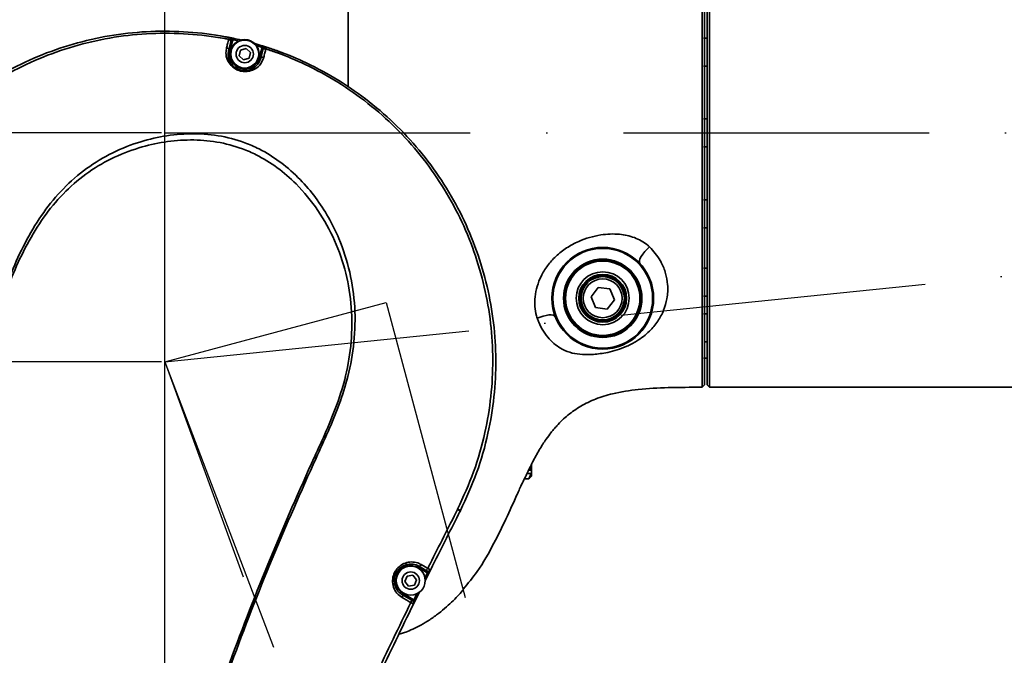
# Model space of a CAD drawing. Header units: millimetres. Extents: x -7686 to -856, y -458 to 6140.
# Tile 50 of 102: x -5871 to -5678, y 3971 to 4096. Entities that reach past the tile are written whole.
import ezdxf

# ---------------------------------------------------------------- set-up
doc = ezdxf.new("R2010")
doc.units = ezdxf.units.MM
doc.header["$LTSCALE"] = 5
doc.header["$PDSIZE"] = -1
doc.linetypes.add('ACAD_ISO10W100', pattern=[18, 12, -3, 0, -3])
doc.dimstyles.new('本体 安装', dxfattribs={"dimtxt": 24, "dimasz": 12, "dimexe": 7, "dimexo": 0.625, "dimtad": 1, "dimtoh": 1, "dimtxsty": 'Standard', "dimcen": 2.5, "dimclrd": 1, "dimclre": 1, "dimclrt": 4, "dimadec": 0, "dimazin": 0, "dimtfac": 1, "dimtmove": 0, "dimatfit": 3, "dimfxl": 1, "dimarcsym": 0})

# ---------------------------------------------------------------- blocks, each defined once
blk = doc.blocks.new('*D70')
at = {"color": 1, "linetype": 'ByBlock', "lineweight": -2, "transparency": 16777216}
for p, q in [((-5843.33, 4028.26), (-6087.16, 4028.26)), ((-6080.16, 3610.26), (-6080.16, 4016.26)), ((-5843.33, 3598.26), (-6087.16, 3598.26))]:
    blk.add_line(p, q, dxfattribs=at)
at = {"color": 1, "linetype": 'ByBlock', "transparency": 16777216}
for points in [[(-6082.16, 4016.26), (-6078.16, 4016.26), (-6080.16, 4028.26)], [(-6082.16, 3610.26), (-6078.16, 3610.26), (-6080.16, 3598.26)]]:
    blk.add_solid(points, dxfattribs=at)
at = {"layer": 'Defpoints', "color": 0, "linetype": 'ByBlock', "transparency": 16777216}
for p in [(-6080.16, 4028.26), (-5842.71, 4028.26), (-5842.71, 3598.26)]:
    blk.add_point(p, dxfattribs=at)
at = {"color": 4, "linetype": 'ByBlock', "transparency": 16777216, "insert": (-6092.79, 3813.26), "char_height": 24, "attachment_point": 5, "rotation": 90}
blk.add_mtext('430', dxfattribs=at)
blk = doc.blocks.new('*D71')
at = {"color": 1, "linetype": 'ByBlock', "lineweight": -2, "transparency": 16777216}
for p, q in [((-5843.33, 4073.26), (-6086.92, 4073.26)), ((-6079.92, 4040.26), (-6079.92, 4061.26)), ((-5843.33, 4028.26), (-6086.92, 4028.26))]:
    blk.add_line(p, q, dxfattribs=at)
at = {"color": 1, "linetype": 'ByBlock', "transparency": 16777216}
for points in [[(-6081.92, 4061.26), (-6077.92, 4061.26), (-6079.92, 4073.26)], [(-6081.92, 4040.26), (-6077.92, 4040.26), (-6079.92, 4028.26)]]:
    blk.add_solid(points, dxfattribs=at)
at = {"layer": 'Defpoints', "color": 0, "linetype": 'ByBlock', "transparency": 16777216}
for p in [(-6079.92, 4073.26), (-5842.71, 4073.26), (-5842.71, 4028.26)]:
    blk.add_point(p, dxfattribs=at)
at = {"color": 4, "linetype": 'ByBlock', "transparency": 16777216, "insert": (-6092.54, 4048), "char_height": 24, "attachment_point": 5, "rotation": 90}
blk.add_mtext('45', dxfattribs=at)
blk = doc.blocks.new('*D72')
at = {"color": 1, "linetype": 'ByBlock', "lineweight": -2, "transparency": 16777216}
for p, q in [((-5842.71, 4073.88), (-5842.71, 4164.35)), ((-5402.71, 4073.88), (-5402.71, 4164.35)), ((-5830.71, 4157.35), (-5414.71, 4157.35))]:
    blk.add_line(p, q, dxfattribs=at)
at = {"color": 1, "linetype": 'ByBlock', "transparency": 16777216}
for points in [[(-5830.71, 4159.35), (-5830.71, 4155.35), (-5842.71, 4157.35)], [(-5414.71, 4159.35), (-5414.71, 4155.35), (-5402.71, 4157.35)]]:
    blk.add_solid(points, dxfattribs=at)
at = {"layer": 'Defpoints', "color": 0, "linetype": 'ByBlock', "transparency": 16777216}
for p in [(-5402.71, 4157.35), (-5842.71, 4073.26), (-5402.71, 4073.26)]:
    blk.add_point(p, dxfattribs=at)
at = {"color": 4, "linetype": 'ByBlock', "transparency": 16777216, "insert": (-5622.71, 4169.98), "char_height": 24, "attachment_point": 5}
blk.add_mtext('440', dxfattribs=at)
blk = doc.blocks.new('*D77')
at = {"color": 1, "linetype": 'ByBlock', "lineweight": -2, "transparency": 16777216}
for p, q in [((-5892.71, 3650.76), (-5892.71, 4163.39)), ((-5842.71, 3650.76), (-5842.71, 4163.39)), ((-5880.71, 4156.39), (-5854.71, 4156.39))]:
    blk.add_line(p, q, dxfattribs=at)
at = {"color": 1, "linetype": 'ByBlock', "transparency": 16777216}
for points in [[(-5880.71, 4158.39), (-5880.71, 4154.39), (-5892.71, 4156.39)], [(-5854.71, 4158.39), (-5854.71, 4154.39), (-5842.71, 4156.39)]]:
    blk.add_solid(points, dxfattribs=at)
at = {"layer": 'Defpoints', "color": 0, "linetype": 'ByBlock', "transparency": 16777216}
for p in [(-5842.71, 4156.39), (-5892.71, 3650.14), (-5842.71, 3650.14)]:
    blk.add_point(p, dxfattribs=at)
at = {"color": 4, "linetype": 'ByBlock', "transparency": 16777216, "insert": (-5867.71, 4169.01), "char_height": 24, "attachment_point": 5}
blk.add_mtext('50', dxfattribs=at)
blk = doc.blocks.new('*D80')
at = {"color": 1, "linetype": 'ByBlock', "lineweight": -2, "transparency": 16777216}
blk.add_line((-5402.08, 4073.26), (-5316.35, 4073.26), dxfattribs=at)
blk.add_arc((-5402.71, 4073.26), 79.36, 8.6722, 121.3278, dxfattribs=at)
at = {"color": 1, "linetype": 'ByBlock', "transparency": 16777216}
for points in [[(-5442.8, 4139.42), (-5445.14, 4142.67), (-5453.72, 4134.05)], [(-5322.26, 4085.37), (-5326.25, 4085.07), (-5323.35, 4073.26)]]:
    blk.add_solid(points, dxfattribs=at)
at = {"layer": 'Defpoints', "color": 0, "linetype": 'ByBlock', "transparency": 16777216}
for p in [(-5465.7, 4148.33), (-5344.99, 4127.72), (-5842.71, 4073.26), (-5402.71, 4073.26), (-5402.71, 4073.26)]:
    blk.add_point(p, dxfattribs=at)
at = {"color": 4, "linetype": 'ByBlock', "transparency": 16777216, "insert": (-5363.84, 4156.62), "char_height": 24, "attachment_point": 5, "rotation": 335}
blk.add_mtext('130°', dxfattribs=at)
blk = doc.blocks.new('*D81')
at = {"color": 1, "linetype": 'ByBlock', "lineweight": -2, "transparency": 16777216}
blk.add_line((-5402.08, 4073.26), (-5315.89, 4073.26), dxfattribs=at)
blk.add_arc((-5402.71, 4073.26), 79.82, 238.6214, 351.3786, dxfattribs=at)
at = {"color": 1, "linetype": 'ByBlock', "transparency": 16777216}
for points in [[(-5325.78, 4061.44), (-5321.79, 4061.14), (-5322.89, 4073.26)], [(-5445.44, 4003.48), (-5443.11, 4006.73), (-5454.02, 4012.11)]]:
    blk.add_solid(points, dxfattribs=at)
at = {"layer": 'Defpoints', "color": 0, "linetype": 'ByBlock', "transparency": 16777216}
for p in [(-5842.71, 4073.26), (-5402.71, 4073.26), (-5402.71, 4073.26), (-5465.7, 3998.19), (-5398.07, 3993.57)]:
    blk.add_point(p, dxfattribs=at)
at = {"color": 4, "linetype": 'ByBlock', "transparency": 16777216, "insert": (-5374.31, 4012.35), "char_height": 24, "attachment_point": 5, "rotation": 25}
blk.add_mtext('130°', dxfattribs=at)
blk = doc.blocks.new('*D82')
at = {"color": 1, "linetype": 'ByBlock', "lineweight": -2, "transparency": 16777216}
blk.add_arc((-5842.71, 3598.26), 196.77, 313.4946, 86.5054, dxfattribs=at)
at = {"color": 1, "linetype": 'ByBlock', "transparency": 16777216}
for points in [[(-5830.78, 3792.67), (-5830.65, 3796.67), (-5842.71, 3795.03)], [(-5705.94, 3454.02), (-5708.6, 3457), (-5716.23, 3447.52)]]:
    blk.add_solid(points, dxfattribs=at)
at = {"layer": 'Defpoints', "color": 0, "linetype": 'ByBlock', "transparency": 16777216}
for p in [(-5842.71, 4028.26), (-5842.71, 3598.26), (-5842.71, 3598.26), (-5646.27, 3586.82), (-5566.31, 3268.86)]:
    blk.add_point(p, dxfattribs=at)
at = {"color": 4, "linetype": 'ByBlock', "transparency": 16777216, "insert": (-5655.42, 3691.91), "char_height": 24, "attachment_point": 5, "rotation": 296.5657}
blk.add_mtext('140°', dxfattribs=at)
blk = doc.blocks.new('*D83')
at = {"color": 1, "linetype": 'ByBlock', "lineweight": -2, "transparency": 16777216}
blk.add_arc((-5842.71, 3598.26), 198.73, 93.4603, 166.5397, dxfattribs=at)
at = {"color": 1, "linetype": 'ByBlock', "transparency": 16777216}
for points in [[(-5854.76, 3798.62), (-5854.64, 3794.62), (-5842.71, 3796.98)], [(-6034.02, 3644.11), (-6037.93, 3644.92), (-6038.42, 3632.77)]]:
    blk.add_solid(points, dxfattribs=at)
at = {"layer": 'Defpoints', "color": 0, "linetype": 'ByBlock', "transparency": 16777216}
for p in [(-5842.71, 4028.26), (-5931.9, 3775.85), (-6266.18, 3672.93), (-5842.71, 3598.26), (-5842.71, 3598.26)]:
    blk.add_point(p, dxfattribs=at)
at = {"color": 4, "linetype": 'ByBlock', "transparency": 16777216, "insert": (-5978.56, 3760.16), "char_height": 24, "attachment_point": 5, "rotation": 40}
blk.add_mtext('80°', dxfattribs=at)
blk = doc.blocks.new('*D84')
at = {"color": 1, "linetype": 'ByBlock', "lineweight": -2, "transparency": 16777216}
blk.add_arc((-5808.18, 4073.26), 236.57, 287.9067, 357.0933, dxfattribs=at)
at = {"color": 1, "linetype": 'ByBlock', "transparency": 16777216}
for points in [[(-5573.92, 4061.31), (-5569.92, 4061.21), (-5571.61, 4073.26)], [(-5734.88, 3846.23), (-5736.01, 3850.07), (-5746.95, 3844.75)]]:
    blk.add_solid(points, dxfattribs=at)
at = {"layer": 'Defpoints', "color": 0, "linetype": 'ByBlock', "transparency": 16777216}
for p in [(-5842.71, 4073.26), (-5402.71, 4073.26), (-5799.24, 4039.9), (-5656.12, 3892.04), (-5685.36, 3614.9)]:
    blk.add_point(p, dxfattribs=at)
at = {"color": 4, "linetype": 'ByBlock', "transparency": 16777216, "insert": (-5630.52, 3936.93), "char_height": 24, "attachment_point": 5, "rotation": 52.5}
blk.add_mtext('75°', dxfattribs=at)

msp = doc.modelspace()

# ---------------------------------------------------------------- linework, layer by layer
at = {"linetype": 'Continuous', "lineweight": 35}
for p, q in [((-5736.21, 4023.758), (-5736.21, 4122.758)), ((-5735.71, 4123.258), (-5735.71, 4023.258)), ((-5829.366, 4091.567), (-5829.305, 4091.861)), ((-5736.21, 4091.889), (-5736.91, 4091.889)), ((-5829.729, 4091.217), (-5830.155, 4089.574)), ((-5829.391, 4091.325), (-5829.865, 4089.499)), ((-5829.681, 4091.401), (-5829.391, 4091.325)), ((-5827.846, 4089.554), (-5826.739, 4089.881)), ((-5826.739, 4089.881), (-5825.902, 4089.085)), ((-5824.154, 4088.017), (-5823.68, 4089.844)), ((-5823.39, 4089.768), (-5823.68, 4089.844)), ((-5823.584, 4090.067), (-5823.495, 4090.353)), ((-5823.399, 4090.323), (-5823.107, 4090.232)), ((-5830.155, 4089.574), (-5829.865, 4089.499)), ((-5828.117, 4088.431), (-5827.846, 4089.554)), ((-5827.28, 4087.636), (-5828.117, 4088.431)), ((-5826.173, 4087.962), (-5827.28, 4087.636)), ((-5825.902, 4089.085), (-5826.173, 4087.962)), ((-5823.864, 4087.942), (-5824.154, 4088.017)), ((-5823.864, 4087.942), (-5823.436, 4089.588)), ((-5736.91, 4086.389), (-5736.21, 4086.389)), ((-5736.21, 4076.008), (-5736.91, 4076.008)), ((-5736.91, 4070.508), (-5736.21, 4070.508)), ((-5736.21, 4060.127), (-5736.91, 4060.127)), ((-5736.91, 4054.627), (-5736.21, 4054.627)), ((-5736.21, 4046.663), (-5736.91, 4046.663)), ((-5757.591, 4042.892), (-5758.999, 4041.062)), ((-5755.302, 4042.589), (-5757.591, 4042.892)), ((-5754.42, 4040.455), (-5755.302, 4042.589)), ((-5758.999, 4041.062), (-5758.117, 4038.927)), ((-5755.828, 4038.624), (-5754.42, 4040.455)), ((-5736.91, 4041.163), (-5736.21, 4041.163)), ((-5758.117, 4038.927), (-5755.828, 4038.624)), ((-5736.21, 4037.667), (-5736.91, 4037.667)), ((-5736.71, 4032.167), (-5736.21, 4032.167)), ((-5736.91, 4029.008), (-5736.21, 4029.008)), ((-5736.71, 4023.758), (-5737.209, 4023.258)), ((-5736.21, 4023.758), (-5735.71, 4023.258)), ((-5735.71, 4023.258), (-5657.21, 4023.258)), ((-5813.348, 4009.483), (-5813.336, 4009.509)), ((-5813.005, 4009.358), (-5813.017, 4009.331)), ((-5770.745, 4006.948), (-5771.275, 4006.948)), ((-5771.012, 4007.475), (-5770.745, 4006.948)), ((-5770.71, 4006.975), (-5770.745, 4006.948)), ((-5770.71, 4006.975), (-5770.71, 4008.073)), ((-5770.71, 4006.318), (-5770.71, 4006.975)), ((-5771.251, 4005.292), (-5772.082, 4005.292)), ((-5771.604, 4006.291), (-5770.745, 4006.291)), ((-5770.745, 4006.291), (-5771.251, 4005.292)), ((-5771.251, 4005.292), (-5771.004, 4005.558)), ((-5770.957, 4005.511), (-5770.71, 4005.758)), ((-5770.745, 4006.291), (-5770.71, 4006.318)), ((-5770.71, 4005.758), (-5770.71, 4006.318)), ((-5784.795, 3998.745), (-5784.653, 3999.027)), ((-5784.653, 3999.027), (-5784.686, 3998.962)), ((-5792.785, 3988.073), (-5792.935, 3987.813)), ((-5791.37, 3986.909), (-5792.935, 3987.813)), ((-5791.483, 3987.321), (-5792.785, 3988.073)), ((-5795.55, 3985.075), (-5795.138, 3986.154)), ((-5795.138, 3986.154), (-5793.998, 3986.337)), ((-5793.998, 3986.337), (-5793.269, 3985.441)), ((-5793.269, 3985.441), (-5793.681, 3984.362)), ((-5791.652, 3985.791), (-5791.138, 3986.82)), ((-5790.87, 3986.686), (-5791.606, 3985.212)), ((-5791.22, 3987.169), (-5791.37, 3986.909)), ((-5791.138, 3986.82), (-5790.87, 3986.686)), ((-5794.821, 3984.179), (-5795.55, 3985.075)), ((-5793.681, 3984.362), (-5794.821, 3984.179)), ((-5796.035, 3982.443), (-5795.885, 3982.703)), ((-5796.035, 3982.443), (-5794.331, 3981.46)), ((-5795.885, 3982.703), (-5793.919, 3981.569)), ((-5794.069, 3981.309), (-5793.919, 3981.569)), ((-5793.996, 3980.393), (-5792.715, 3982.978)), ((-5793.797, 3981.482), (-5793.196, 3982.693)), ((-5793.797, 3981.482), (-5793.528, 3981.349)), ((-5792.673, 3983.07), (-5793.528, 3981.349))]:
    msp.add_line(p, q, dxfattribs=at)
at = {"color": 2, "linetype": 'ACAD_ISO10W100'}
for p, q in [((-5842.71, 4028.258), (-5842.71, 4073.258)), ((-5842.71, 4073.258), (-5402.71, 4073.258)), ((-5842.71, 4028.258), (-5402.71, 4073.258)), ((-5842.71, 4028.258), (-5799.243, 4039.905)), ((-5799.243, 4039.905), (-5685.363, 3614.898)), ((-5842.71, 4028.258), (-5685.363, 3614.898)), ((-5842.71, 4028.258), (-5827.319, 3985.972)), ((-5842.71, 3598.258), (-5842.71, 4028.258))]:
    msp.add_line(p, q, dxfattribs=at)
at = {"linetype": 'Continuous', "lineweight": 35, "flags": 128}
for points in [[(-5832.956, 4092.522), (-5832.232, 4092.408), (-5829.305, 4091.861)], [(-5830.155, 4089.574), (-5830.15, 4089.637), (-5830.164, 4089.702), (-5830.197, 4089.768), (-5830.248, 4089.83), (-5830.315, 4089.887), (-5830.396, 4089.937), (-5830.486, 4089.977), (-5830.582, 4090.006)], [(-5829.729, 4091.217), (-5829.723, 4091.28), (-5829.737, 4091.345), (-5829.77, 4091.409), (-5829.821, 4091.472), (-5829.888, 4091.529), (-5829.968, 4091.578), (-5830.057, 4091.618), (-5830.153, 4091.647)], [(-5828.093, 4091.285), (-5828.636, 4091.409), (-5829.366, 4091.567)], [(-5823.584, 4090.067), (-5824.299, 4090.283), (-5824.834, 4090.44)], [(-5823.436, 4089.588), (-5823.411, 4089.646), (-5823.367, 4089.697), (-5823.307, 4089.738), (-5823.232, 4089.769), (-5823.146, 4089.786), (-5823.052, 4089.791), (-5822.954, 4089.783), (-5822.856, 4089.762)], [(-5822.752, 4090.118), (-5818.181, 4088.452), (-5816.876, 4087.904)], [(-5823.864, 4087.942), (-5823.838, 4088), (-5823.794, 4088.051), (-5823.734, 4088.092), (-5823.659, 4088.122), (-5823.573, 4088.14), (-5823.479, 4088.145), (-5823.381, 4088.137), (-5823.283, 4088.116)], [(-5749.359, 4047.538), (-5749.483, 4047.781), (-5749.494, 4048.112), (-5749.389, 4048.515), (-5749.176, 4048.969), (-5748.863, 4049.453), (-5748.466, 4049.942), (-5748.006, 4050.414), (-5747.503, 4050.844)], [(-5769.574, 4036.83), (-5768.98, 4037.068), (-5768.38, 4037.26), (-5767.8, 4037.396), (-5767.266, 4037.471), (-5766.804, 4037.482), (-5766.433, 4037.427), (-5766.171, 4037.31), (-5766.03, 4037.135)], [(-5813.017, 4009.331), (-5813.057, 4009.35), (-5813.098, 4009.368), (-5813.139, 4009.387), (-5813.18, 4009.406), (-5813.222, 4009.425), (-5813.264, 4009.444), (-5813.306, 4009.463), (-5813.348, 4009.483)], [(-5813.005, 4009.358), (-5813.045, 4009.376), (-5813.086, 4009.395), (-5813.127, 4009.413), (-5813.168, 4009.432), (-5813.21, 4009.451), (-5813.252, 4009.47), (-5813.294, 4009.49), (-5813.336, 4009.509)], [(-5792.785, 3988.073), (-5792.746, 3988.062), (-5792.699, 3988.069), (-5792.646, 3988.093), (-5792.588, 3988.133), (-5792.528, 3988.188), (-5792.468, 3988.256), (-5792.411, 3988.334), (-5792.359, 3988.418)], [(-5792.359, 3988.418), (-5791.562, 3987.958), (-5791.058, 3987.666)], [(-5791.483, 3987.321), (-5791.445, 3987.31), (-5791.398, 3987.317), (-5791.344, 3987.341), (-5791.286, 3987.382), (-5791.227, 3987.437), (-5791.167, 3987.504), (-5791.11, 3987.582), (-5791.058, 3987.666)], [(-5796.035, 3982.443), (-5796.006, 3982.416), (-5795.988, 3982.374), (-5795.981, 3982.319), (-5795.986, 3982.252), (-5796.001, 3982.176), (-5796.027, 3982.094), (-5796.063, 3982.009), (-5796.106, 3981.924)], [(-5794.331, 3981.46), (-5794.303, 3981.433), (-5794.285, 3981.391), (-5794.278, 3981.335), (-5794.282, 3981.268), (-5794.297, 3981.192), (-5794.323, 3981.11), (-5794.359, 3981.024), (-5794.403, 3980.939)]]:
    msp.add_lwpolyline(points, dxfattribs=at)
at = {"linetype": 'Continuous', "lineweight": 35}
for centre, radius in [((-5827.01, 4088.758), 2.85), ((-5827.01, 4088.758), 2.75), ((-5827.01, 4088.758), 1.699), ((-5756.71, 4040.758), 10), ((-5756.71, 4040.758), 9.8), ((-5756.71, 4040.758), 7.7), ((-5756.71, 4040.758), 7.5), ((-5756.71, 4040.758), 7.3), ((-5756.71, 4040.758), 5.2), ((-5756.71, 4040.758), 4.7), ((-5756.71, 4040.758), 4.5), ((-5756.71, 4040.758), 4.25), ((-5756.71, 4040.758), 3.82), ((-5794.41, 3985.258), 2.85), ((-5794.41, 3985.258), 1.699)]:
    msp.add_circle(centre, radius, dxfattribs=at)
at = {"color": 4, "linetype": 'ByBlock'}
for centre, radius, start, end in [((-5842.71, 3598.258), 872.295, 310, 170), ((-6266.177, 3672.927), 442.295, 10.83949, 54.16051)]:
    msp.add_arc(centre, radius, start, end, dxfattribs=at)
at = {"linetype": 'Continuous', "lineweight": 35}
for centre, radius, start, end in [((-5830.165, 4091.526), 0.5, 345.4524, 78.78543), ((-5842.71, 4028.258), 65, 76.68889, 78.09841), ((-5830.165, 4091.526), 0.8, 345.4524, 2.91917), ((-5842.71, 4028.258), 65, 72.80639, 74.21591), ((-5822.906, 4089.643), 0.8, 147.98563, 165.4524), ((-5822.906, 4089.643), 0.5, 72.11937, 165.4524), ((-5827.01, 4088.758), 2.95, 165.4524, 345.4524), ((-5965.937, 3640.108), 402.03, 63.20235, 63.28989), ((-5858.994, 3852.485), 164.32, 63.10122, 63.31544), ((-5794.41, 3985.258), 2.95, 60, 240), ((-5790.97, 3987.602), 0.5, 240, 333.36018), ((-5790.97, 3987.602), 0.8, 240, 257.85121), ((-5794.319, 3980.876), 0.8, 49.22947, 60), ((-5794.319, 3980.876), 0.5, 333.73155, 60)]:
    msp.add_arc(centre, radius, start, end, dxfattribs=at)
for points, knots in [([(-5806.71, 4123.258), (-5806.71, 4123.256), (-5806.71, 4123.251), (-5806.71, 4123.099), (-5806.71, 4122.706), (-5806.71, 4121.98), (-5806.71, 4120.761), (-5806.71, 4118.872), (-5806.71, 4116.119), (-5806.71, 4112.644), (-5806.71, 4108.516), (-5806.71, 4103.856), (-5806.71, 4098.825), (-5806.71, 4093.62), (-5806.71, 4088.46), (-5806.71, 4084.679), (-5806.71, 4082.643), (-5806.71, 4082.266)], [0, 0, 0, 0, 0.0411366, 0.0923739, 0.1504633, 0.2128004, 0.2774053, 0.3592638, 0.4409572, 0.5219354, 0.6022648, 0.6821468, 0.7614594, 0.8394297, 0.9144724, 0.9841659, 1, 1, 1, 1]), ([(-5737.209, 4023.258), (-5737.209, 4023.326), (-5737.209, 4023.463), (-5737.209, 4024.561), (-5737.209, 4026.298), (-5737.209, 4028.712), (-5737.209, 4031.752), (-5737.209, 4035.393), (-5737.209, 4039.58), (-5737.209, 4044.234), (-5737.209, 4049.293), (-5737.209, 4054.7), (-5737.209, 4060.375), (-5737.209, 4066.222), (-5737.21, 4072.163), (-5737.21, 4078.118), (-5737.21, 4084.006), (-5737.21, 4089.742), (-5737.21, 4095.243), (-5737.21, 4100.436), (-5737.21, 4105.242), (-5737.21, 4109.595), (-5737.21, 4113.441), (-5737.21, 4116.705), (-5737.21, 4119.41), (-5737.21, 4120.654), (-5737.21, 4121.275)], [0, 0, 0, 0, 0.0416972, 0.0831493, 0.1249212, 0.1665358, 0.2080042, 0.2498473, 0.2917552, 0.3334821, 0.3749341, 0.416691, 0.4586286, 0.5001501, 0.5416751, 0.5835046, 0.6249866, 0.6665681, 0.7083669, 0.7498249, 0.7914795, 0.8332176, 0.8746672, 0.9164065, 0.9581906, 1, 1, 1, 1]), ([(-5736.71, 4120.795), (-5736.71, 4120.18), (-5736.71, 4118.949), (-5736.71, 4116.271), (-5736.71, 4113.039), (-5736.71, 4109.232), (-5736.71, 4104.923), (-5736.71, 4100.164), (-5736.71, 4095.024), (-5736.71, 4089.578), (-5736.71, 4083.9), (-5736.71, 4078.069), (-5736.71, 4072.174), (-5736.71, 4066.292), (-5736.71, 4060.503), (-5736.71, 4054.885), (-5736.71, 4049.533), (-5736.71, 4044.524), (-5736.71, 4039.917), (-5736.71, 4035.772), (-5736.71, 4032.168), (-5736.71, 4029.158), (-5736.71, 4026.768), (-5736.71, 4025.049), (-5736.71, 4023.961), (-5736.71, 4023.826), (-5736.71, 4023.758)], [0, 0, 0, 0, 0.0418063, 0.0835952, 0.1253334, 0.1667841, 0.2085075, 0.2501756, 0.2916368, 0.3333998, 0.3750139, 0.4165006, 0.4583143, 0.49985, 0.5413789, 0.5833075, 0.6250663, 0.6665185, 0.7082403, 0.7501531, 0.7919692, 0.8334644, 0.8750787, 0.916845, 0.9582925, 1, 1, 1, 1]), ([(-5905.962, 4043.23), (-5905.487, 4045.033), (-5904.537, 4048.64), (-5902.33, 4054.402), (-5899.332, 4060.449), (-5895.359, 4066.598), (-5890.732, 4072.271), (-5885.482, 4077.375), (-5879.7, 4081.864), (-5873.456, 4085.686), (-5866.813, 4088.764), (-5859.871, 4091.087), (-5852.714, 4092.625), (-5845.427, 4093.332), (-5838.109, 4093.224), (-5832.99, 4092.584), (-5830.335, 4092.069), (-5830.068, 4092.017)], [0, 0, 0, 0, 0.0560969, 0.1121938, 0.1854177, 0.258875, 0.3320989, 0.4053232, 0.4787811, 0.5520054, 0.6252288, 0.6986858, 0.7719092, 0.845131, 0.9185862, 0.991808, 1, 1, 1, 1]), ([(-5830.153, 4091.647), (-5830.415, 4091.698), (-5833.051, 4092.204), (-5838.136, 4092.829), (-5845.409, 4092.915), (-5852.646, 4092.189), (-5859.748, 4090.635), (-5866.629, 4088.303), (-5873.208, 4085.223), (-5879.387, 4081.411), (-5885.104, 4076.941), (-5890.292, 4071.869), (-5894.865, 4066.239), (-5898.792, 4060.142), (-5901.759, 4054.152), (-5903.945, 4048.445), (-5904.889, 4044.874), (-5905.36, 4043.088)], [0, 0, 0, 0, 0.00810524, 0.0814726, 0.15507734, 0.22844652, 0.30173016, 0.37524834, 0.44853291, 0.52172466, 0.59514855, 0.66834167, 0.74147345, 0.81483545, 0.88796739, 0.94398365, 1, 1, 1, 1]), ([(-5830.153, 4091.647), (-5830.135, 4091.726), (-5830.099, 4091.884), (-5830.072, 4091.999), (-5830.069, 4092.012), (-5830.068, 4092.017)], [0, 0, 0, 0, 0.3740738, 0.7483041, 1, 1, 1, 1]), ([(-5829.366, 4091.567), (-5829.401, 4091.584), (-5829.479, 4091.623), (-5829.611, 4091.724), (-5829.756, 4091.877), (-5829.93, 4091.982), (-5830.041, 4092.012), (-5830.067, 4092.017), (-5830.068, 4092.017)], [0, 0, 0, 0, 0.1288015, 0.2905653, 0.5936994, 0.9089826, 0.9947316, 1, 1, 1, 1]), ([(-5830.068, 4092.017), (-5830.067, 4092.017), (-5830.057, 4092.015), (-5830.008, 4092.005), (-5829.905, 4091.984), (-5829.728, 4091.949), (-5829.51, 4091.904), (-5829.371, 4091.875), (-5829.305, 4091.861)], [0, 0, 0, 0, 0.0047409, 0.0599515, 0.2885019, 0.5879502, 0.8032102, 1, 1, 1, 1]), ([(-5823.283, 4088.116), (-5823.461, 4087.653), (-5823.797, 4086.776), (-5824.824, 4085.864), (-5825.947, 4085.385), (-5827.058, 4085.265), (-5828.098, 4085.449), (-5829.011, 4085.888), (-5829.839, 4086.587), (-5830.515, 4087.652), (-5830.784, 4088.88), (-5830.64, 4089.68), (-5830.582, 4090.006)], [0, 0, 0, 0, 0.1398185, 0.2653688, 0.3610271, 0.4393481, 0.5180884, 0.5891653, 0.6632164, 0.7710045, 0.9070239, 1, 1, 1, 1]), ([(-5830.582, 4090.006), (-5830.516, 4090.258), (-5830.373, 4090.806), (-5830.23, 4091.353), (-5830.153, 4091.647)], [0, 0, 0, 0, 0.4621533, 1, 1, 1, 1]), ([(-5829.681, 4091.401), (-5829.682, 4091.398), (-5829.684, 4091.392), (-5829.699, 4091.335), (-5829.719, 4091.256), (-5829.729, 4091.217)], [0, 0, 0, 0, 0.25163112, 0.6258242, 1, 1, 1, 1]), ([(-5823.584, 4090.067), (-5823.546, 4090.065), (-5823.459, 4090.061), (-5823.294, 4090.084), (-5823.093, 4090.148), (-5822.89, 4090.155), (-5822.778, 4090.127), (-5822.754, 4090.119), (-5822.752, 4090.118)], [0, 0, 0, 0, 0.1288015, 0.2905653, 0.5936994, 0.9089826, 0.9947316, 1, 1, 1, 1]), ([(-5823.495, 4090.353), (-5823.431, 4090.333), (-5823.294, 4090.291), (-5823.082, 4090.224), (-5822.911, 4090.169), (-5822.81, 4090.137), (-5822.763, 4090.122), (-5822.753, 4090.119), (-5822.752, 4090.118)], [0, 0, 0, 0, 0.1967898, 0.4120498, 0.7114981, 0.9400485, 0.9952591, 1, 1, 1, 1]), ([(-5823.436, 4089.588), (-5823.43, 4089.614), (-5823.413, 4089.679), (-5823.394, 4089.752), (-5823.391, 4089.763), (-5823.39, 4089.768)], [0, 0, 0, 0, 0.2445512, 0.6222706, 1, 1, 1, 1]), ([(-5822.856, 4089.762), (-5822.921, 4089.511), (-5823.064, 4088.962), (-5823.206, 4088.413), (-5823.283, 4088.116)], [0, 0, 0, 0, 0.4573808, 1, 1, 1, 1]), ([(-5822.752, 4090.118), (-5822.755, 4090.108), (-5822.762, 4090.086), (-5822.803, 4089.943), (-5822.841, 4089.813), (-5822.856, 4089.762)], [0, 0, 0, 0, 0.3778228, 0.7555353, 1, 1, 1, 1]), ([(-5785.202, 3999.304), (-5784.089, 4001.734), (-5781.863, 4006.595), (-5779.761, 4014.071), (-5778.545, 4021.45), (-5778.176, 4028.649), (-5778.596, 4035.861), (-5779.839, 4042.996), (-5781.867, 4049.966), (-5784.656, 4056.672), (-5788.197, 4063.017), (-5792.421, 4068.931), (-5797.278, 4074.343), (-5802.729, 4079.16), (-5808.683, 4083.343), (-5814.678, 4086.61), (-5819.469, 4088.626), (-5822.096, 4089.507), (-5822.856, 4089.762)], [0, 0, 0, 0, 0.0720419, 0.1440832, 0.2087025, 0.2735229, 0.3381418, 0.4032283, 0.4685208, 0.5336066, 0.5987728, 0.6641467, 0.729312, 0.7945511, 0.86, 0.9252369, 0.9783827, 1, 1, 1, 1]), ([(-5822.752, 4090.118), (-5821.985, 4089.861), (-5819.339, 4088.974), (-5814.516, 4086.947), (-5808.48, 4083.671), (-5802.479, 4079.478), (-5796.978, 4074.647), (-5792.069, 4069.215), (-5787.793, 4063.274), (-5784.201, 4056.895), (-5781.367, 4050.144), (-5779.298, 4043.123), (-5778.023, 4035.929), (-5777.583, 4028.653), (-5777.941, 4021.386), (-5779.16, 4013.936), (-5781.277, 4006.387), (-5783.528, 4001.48), (-5784.653, 3999.027)], [0, 0, 0, 0, 0.0216658, 0.0746899, 0.1398061, 0.2051299, 0.2702461, 0.335362, 0.4006856, 0.4658015, 0.5309167, 0.5962396, 0.6613548, 0.7260605, 0.79097, 0.8556757, 0.9278378, 1, 1, 1, 1]), ([(-5830.155, 4089.574), (-5830.205, 4089.293), (-5830.328, 4088.601), (-5830.1, 4087.543), (-5829.521, 4086.618), (-5828.808, 4086.009), (-5828.018, 4085.625), (-5827.113, 4085.466), (-5826.152, 4085.574), (-5825.185, 4085.995), (-5824.306, 4086.786), (-5824.017, 4087.541), (-5823.864, 4087.942)], [0, 0, 0, 0, 0.0952265, 0.2338278, 0.3418162, 0.414439, 0.4829396, 0.5583921, 0.6344304, 0.7294037, 0.8566972, 1, 1, 1, 1]), ([(-5877.185, 4032.744), (-5877.185, 4032.744), (-5876.476, 4035.138), (-5875.156, 4039.552), (-5872.883, 4045.88), (-5870.263, 4051.645), (-5867.099, 4057.032), (-5863.276, 4061.856), (-5858.801, 4065.941), (-5853.684, 4069.148), (-5848.347, 4071.385), (-5842.96, 4072.717), (-5837.627, 4073.235), (-5832.237, 4072.868), (-5827.716, 4071.708), (-5823.572, 4069.89), (-5819.823, 4067.537), (-5816.127, 4064.26), (-5813.036, 4060.599), (-5810.503, 4056.709), (-5808.102, 4051.854), (-5806.211, 4045.943), (-5805.232, 4039.058), (-5805.403, 4032.133), (-5806.527, 4025.714), (-5808.4, 4019.878), (-5810.607, 4014.578), (-5812.209, 4011.1), (-5813.005, 4009.358), (-5813.005, 4009.358)], [0, 0, 0, 0, 0.00000042, 0.05196973, 0.09589129, 0.13985508, 0.1836471, 0.22572025, 0.26774774, 0.30947471, 0.35121465, 0.38805047, 0.42487013, 0.46246733, 0.50001673, 0.52134386, 0.55649116, 0.59167102, 0.62381303, 0.65609329, 0.68826428, 0.73663219, 0.78501942, 0.83277379, 0.88054823, 0.92028111, 0.96013609, 0.99999958, 1, 1, 1, 1]), ([(-5813.336, 4009.509), (-5812.543, 4011.242), (-5810.958, 4014.708), (-5808.79, 4019.994), (-5806.985, 4025.8), (-5805.954, 4032.163), (-5805.895, 4038.982), (-5806.981, 4045.722), (-5809.184, 4052.176), (-5812.485, 4058.119), (-5816.374, 4062.897), (-5820.545, 4066.512), (-5824.161, 4068.748), (-5828.142, 4070.485), (-5832.473, 4071.612), (-5837.658, 4072.012), (-5842.815, 4071.584), (-5848.066, 4070.379), (-5853.296, 4068.304), (-5858.351, 4065.275), (-5862.803, 4061.361), (-5866.647, 4056.677), (-5869.849, 4051.396), (-5872.506, 4045.702), (-5874.811, 4039.424), (-5876.124, 4035.03), (-5876.838, 4032.642)], [0, 0, 0, 0, 0.0404854, 0.0809631, 0.1213079, 0.1694218, 0.2175161, 0.265914, 0.3142953, 0.3622268, 0.4101203, 0.4446592, 0.4791675, 0.4999857, 0.5367702, 0.5736001, 0.6100423, 0.6464991, 0.6880181, 0.7295217, 0.7715942, 0.8137124, 0.8580545, 0.9025821, 0.9470608, 1, 1, 1, 1]), ([(-5769.574, 4036.83), (-5769.623, 4036.983), (-5769.858, 4037.723), (-5770.074, 4039.135), (-5770.028, 4041.103), (-5769.62, 4043.109), (-5768.821, 4045.188), (-5767.596, 4047.198), (-5765.908, 4049.103), (-5763.833, 4050.715), (-5760.912, 4052.282), (-5757.386, 4053.321), (-5753.598, 4053.496), (-5750.432, 4052.806), (-5748.491, 4051.75), (-5747.648, 4050.977), (-5747.503, 4050.844)], [0, 0, 0, 0, 0.0149735, 0.0724294, 0.1299792, 0.1925414, 0.2551356, 0.3276826, 0.4002654, 0.479309, 0.5584276, 0.6917374, 0.7997131, 0.8908486, 0.9812579, 1, 1, 1, 1]), ([(-5747.503, 4050.844), (-5746.742, 4049.988), (-5745.877, 4049.016), (-5744.909, 4047.229), (-5744.286, 4045.65), (-5743.858, 4043.225), (-5743.992, 4040.769), (-5744.69, 4038.351), (-5745.823, 4036.209), (-5747.223, 4034.524), (-5748.674, 4033.257), (-5750.13, 4032.245), (-5751.893, 4031.317), (-5753.886, 4030.567), (-5755.664, 4030.108), (-5757.21, 4029.848), (-5758.925, 4029.682), (-5760.725, 4029.67), (-5762.674, 4029.914), (-5764.427, 4030.555), (-5765.986, 4031.57), (-5767.252, 4032.737), (-5768.389, 4034.231), (-5769.123, 4035.626), (-5769.469, 4036.523), (-5769.562, 4036.795), (-5769.574, 4036.83)], [0, 0, 0, 0, 0.0678241, 0.0771182, 0.1260924, 0.1751048, 0.2393835, 0.2948774, 0.3528912, 0.4108294, 0.4433436, 0.4757917, 0.516986, 0.5533258, 0.5897878, 0.6219347, 0.6541719, 0.714003, 0.7729046, 0.831496, 0.868332, 0.9051591, 0.9442899, 0.9834329, 0.9978474, 1, 1, 1, 1]), ([(-5737.209, 4023.258), (-5739.427, 4023.257), (-5743.603, 4023.254), (-5749.482, 4022.947), (-5754.27, 4022.206), (-5758.056, 4021.049), (-5761.016, 4019.639), (-5763.572, 4017.85), (-5765.277, 4016.221), (-5766.139, 4015.215), (-5766.345, 4014.975)], [0, 0, 0, 0, 0.2117615, 0.3988277, 0.5617639, 0.6730511, 0.7757404, 0.8734962, 0.969755, 1, 1, 1, 1]), ([(-5771.903, 4005.671), (-5771.814, 4005.855), (-5771.371, 4006.781), (-5770.463, 4008.611), (-5769.138, 4011.03), (-5767.855, 4013.044), (-5766.881, 4014.33), (-5766.422, 4014.884), (-5766.345, 4014.975), (-5766.345, 4014.975), (-5766.345, 4014.975)], [0, 0, 0, 0, 0.04453187, 0.22334713, 0.41303891, 0.6104678, 0.77744054, 0.91366015, 0.9999959, 1, 1, 1, 1]), ([(-5766.345, 4014.975), (-5766.345, 4014.975), (-5766.345, 4014.975), (-5766.399, 4014.91), (-5766.453, 4014.845)], [0, 0, 0, 0, 0.00006, 1, 1, 1, 1]), ([(-5857.113, 3840.482), (-5857.113, 3840.482), (-5856.778, 3847.747), (-5855.669, 3862.337), (-5852.759, 3884.132), (-5848.66, 3905.814), (-5843.466, 3927.246), (-5837.25, 3948.388), (-5830.101, 3969.218), (-5822.142, 3989.603), (-5816.338, 4002.934), (-5813.348, 4009.483), (-5813.348, 4009.483)], [0, 0, 0, 0, 0.00000034, 0.1242275, 0.24976961, 0.37541082, 0.50097649, 0.62630228, 0.75169669, 0.87704184, 0.99999966, 1, 1, 1, 1]), ([(-5813.017, 4009.331), (-5815.937, 4002.756), (-5821.834, 3989.479), (-5829.733, 3969.084), (-5836.872, 3948.27), (-5843.065, 3927.141), (-5848.256, 3905.728), (-5852.329, 3884.066), (-5855.311, 3862.297), (-5856.23, 3847.715), (-5856.687, 3840.463)], [0, 0, 0, 0, 0.12299, 0.2483484, 0.3737567, 0.4990973, 0.6246492, 0.7502758, 0.8758029, 1, 1, 1, 1]), ([(-5773.498, 4002.251), (-5773.498, 4002.251), (-5773.498, 4002.251), (-5773.431, 4002.401), (-5773.09, 4003.143), (-5772.55, 4004.306), (-5772.102, 4005.251), (-5771.903, 4005.671)], [0, 0, 0, 0, 0.0000076, 0.2670685, 0.5584137, 0.8039858, 1, 1, 1, 1]), ([(-5773.498, 4002.251), (-5774.231, 4000.614), (-5775.688, 3997.36), (-5778.204, 3992.234), (-5780.858, 3987.519), (-5783.159, 3984.727), (-5784.092, 3983.595)], [0, 0, 0, 0, 0.2497896, 0.4966205, 0.7959172, 1, 1, 1, 1]), ([(-5791.058, 3987.666), (-5790.907, 3987.967), (-5788.973, 3991.827), (-5787.024, 3995.681), (-5785.234, 3999.238), (-5785.234, 3999.238)], [0, 0, 0, 0, 0.0778057, 0.9999954, 1, 1, 1, 1]), ([(-5784.686, 3998.962), (-5786.481, 3995.407), (-5788.43, 3991.548), (-5790.369, 3987.683), (-5790.523, 3987.378)], [0, 0, 0, 0, 0.9209635, 1, 1, 1, 1]), ([(-5785.234, 3999.238), (-5785.234, 3999.238), (-5785.224, 3999.26), (-5785.213, 3999.282), (-5785.202, 3999.304)], [0, 0, 0, 0, 0.0008228, 1, 1, 1, 1]), ([(-5796.106, 3981.924), (-5796.471, 3982.188), (-5797.201, 3982.717), (-5797.859, 3983.945), (-5798.058, 3985.284), (-5797.792, 3986.552), (-5797.168, 3987.603), (-5796.278, 3988.388), (-5795.182, 3988.866), (-5793.953, 3988.979), (-5792.989, 3988.753), (-5792.485, 3988.486), (-5792.359, 3988.418)], [0, 0, 0, 0, 0.1188654, 0.2379565, 0.3505596, 0.4534676, 0.5497012, 0.6445604, 0.7429547, 0.8483157, 0.9618653, 1, 1, 1, 1]), ([(-5792.785, 3988.073), (-5792.894, 3988.131), (-5793.33, 3988.362), (-5794.163, 3988.558), (-5795.228, 3988.461), (-5796.178, 3988.047), (-5796.952, 3987.367), (-5797.495, 3986.453), (-5797.726, 3985.35), (-5797.552, 3984.189), (-5796.981, 3983.128), (-5796.351, 3982.672), (-5796.035, 3982.443)], [0, 0, 0, 0, 0.0385682, 0.15330924, 0.25927046, 0.35751224, 0.45154454, 0.54653647, 0.64824527, 0.76030735, 0.87989113, 1, 1, 1, 1]), ([(-5791.22, 3987.169), (-5791.221, 3987.17), (-5791.224, 3987.172), (-5791.264, 3987.195), (-5791.354, 3987.247), (-5791.44, 3987.296), (-5791.483, 3987.321)], [0, 0, 0, 0, 0.1331663, 0.4218795, 0.7109469, 1, 1, 1, 1]), ([(-5791.3, 3985.824), (-5791.118, 3986.188), (-5790.663, 3987.099), (-5790.206, 3988.009), (-5789.931, 3988.555)], [0, 0, 0, 0, 0.4000072, 1, 1, 1, 1]), ([(-5791.138, 3986.82), (-5791.113, 3986.849), (-5791.056, 3986.914), (-5790.925, 3987.016), (-5790.74, 3987.114), (-5790.593, 3987.255), (-5790.535, 3987.354), (-5790.523, 3987.377), (-5790.523, 3987.378)], [0, 0, 0, 0, 0.1287041, 0.2899023, 0.59287, 0.9090087, 0.9947187, 1, 1, 1, 1]), ([(-5791.058, 3987.666), (-5790.97, 3987.619), (-5790.796, 3987.525), (-5790.614, 3987.427), (-5790.532, 3987.383), (-5790.525, 3987.379), (-5790.523, 3987.378)], [0, 0, 0, 0, 0.2889181, 0.5779735, 0.8667765, 1, 1, 1, 1]), ([(-5790.523, 3987.378), (-5790.523, 3987.377), (-5790.553, 3987.317), (-5790.605, 3987.213), (-5790.714, 3986.996), (-5790.804, 3986.816), (-5790.857, 3986.71), (-5790.87, 3986.686)], [0, 0, 0, 0, 0.00476196, 0.3944974, 0.65574771, 0.91893946, 1, 1, 1, 1]), ([(-5796.711, 3974.731), (-5796.558, 3974.773), (-5796.168, 3974.88), (-5795.339, 3975.163), (-5794.11, 3975.653), (-5792.451, 3976.471), (-5790.645, 3977.565), (-5788.898, 3978.829), (-5787.33, 3980.129), (-5785.996, 3981.377), (-5784.866, 3982.555), (-5784.314, 3983.2), (-5784.022, 3983.542)], [0, 0, 0, 0, 0.0547959, 0.1399692, 0.2500029, 0.346912, 0.4427571, 0.5424442, 0.6429226, 0.7496463, 0.8673948, 1, 1, 1, 1]), ([(-5794.403, 3980.939), (-5794.668, 3981.092), (-5795.235, 3981.42), (-5795.803, 3981.748), (-5796.106, 3981.924)], [0, 0, 0, 0, 0.4666351, 1, 1, 1, 1]), ([(-5794.331, 3981.46), (-5794.311, 3981.448), (-5794.248, 3981.412), (-5794.158, 3981.36), (-5794.084, 3981.317), (-5794.074, 3981.312), (-5794.069, 3981.309)], [0, 0, 0, 0, 0.1313687, 0.4210903, 0.7105405, 1, 1, 1, 1]), ([(-5793.797, 3981.482), (-5793.805, 3981.444), (-5793.822, 3981.359), (-5793.825, 3981.194), (-5793.792, 3980.987), (-5793.815, 3980.785), (-5793.859, 3980.679), (-5793.87, 3980.656), (-5793.871, 3980.655)], [0, 0, 0, 0, 0.1287019, 0.2898834, 0.5928437, 0.9090099, 0.9947183, 1, 1, 1, 1]), ([(-5821.086, 3914.352), (-5820.32, 3916.924), (-5818.043, 3924.572), (-5813.704, 3937.128), (-5807.856, 3951.947), (-5801.394, 3966.549), (-5796.733, 3976.142), (-5794.403, 3980.939)], [0, 0, 0, 0, 0.112045, 0.3332984, 0.5545649, 0.7772696, 1, 1, 1, 1]), ([(-5793.871, 3980.655), (-5796.187, 3975.896), (-5800.82, 3966.378), (-5807.274, 3951.837), (-5813.139, 3937.02), (-5817.499, 3924.43), (-5819.784, 3916.767), (-5820.549, 3914.202)], [0, 0, 0, 0, 0.2214333, 0.4428412, 0.6654425, 0.8880301, 1, 1, 1, 1]), ([(-5793.871, 3980.655), (-5793.881, 3980.66), (-5793.9, 3980.67), (-5794.052, 3980.751), (-5794.233, 3980.849), (-5794.362, 3980.918), (-5794.403, 3980.939)], [0, 0, 0, 0, 0.2896017, 0.5791009, 0.8687237, 1, 1, 1, 1]), ([(-5793.528, 3981.349), (-5793.558, 3981.288), (-5793.621, 3981.161), (-5793.719, 3980.963), (-5793.798, 3980.803), (-5793.844, 3980.709), (-5793.866, 3980.664), (-5793.871, 3980.655), (-5793.871, 3980.655)], [0, 0, 0, 0, 0.1966319, 0.411223, 0.7107199, 0.9400362, 0.9952404, 1, 1, 1, 1])]:
    msp.add_open_spline(points, degree=3, knots=knots, dxfattribs=at)

# ---------------------------------------------------------------- dimensions: what is measured, and where the dimension line sits
at = {"color": 4, "linetype": 'ByBlock'}
dim = msp.add_linear_dim(base=(-5842.71, 4156.387), p1=(-5892.71, 3650.136), p2=(-5842.71, 3650.136), dimstyle='本体 安装', dxfattribs=at)
dim.commit()
dim.dimension.update_dxf_attribs({"geometry": '*D77', "text_midpoint": (-5867.71, 4169.012)})
at = {"color": 1, "linetype": 'ByBlock'}
dim = msp.add_linear_dim(base=(-5402.71, 4157.352), p1=(-5842.71, 4073.258), p2=(-5402.71, 4073.258), dimstyle='本体 安装', dxfattribs=at)
dim.commit()
dim.dimension.update_dxf_attribs({"geometry": '*D72', "text_midpoint": (-5622.71, 4169.977)})
at = {"color": 4, "linetype": 'ByBlock'}
for base, line1, line2, picture, middle in [((-5344.987, 4127.717), ((-5842.71, 4073.258), (-5402.71, 4073.258)), ((-5402.71, 4073.258), (-5465.703, 4148.33)), '*D80', (-5363.836, 4156.623)), ((-5398.068, 3993.569), ((-5402.71, 4073.258), (-5465.703, 3998.186)), ((-5842.71, 4073.258), (-5402.71, 4073.258)), '*D81', (-5374.31, 4012.355)), ((-5656.118, 3892.038), ((-5799.243, 4039.905), (-5685.363, 3614.898)), ((-5842.71, 4073.258), (-5402.71, 4073.258)), '*D84', (-5630.516, 3936.932)), ((-5931.897, 3775.846), ((-5842.71, 3598.258), (-5842.71, 4028.258)), ((-5842.71, 3598.258), (-6266.177, 3672.927)), '*D83', (-5978.563, 3760.162))]:
    dim = msp.add_angular_dim_2l(base=base, line1=line1, line2=line2, dimstyle='本体 安装', dxfattribs=at)
    dim.commit()
    dim.dimension.update_dxf_attribs({"geometry": picture, "text_midpoint": middle})
at = {"color": 1, "linetype": 'ByBlock'}
for base, p1, p2, picture, middle in [((-6079.916, 4073.258), (-5842.71, 4028.258), (-5842.71, 4073.258), '*D71', (-6079.916, 4048.001)), ((-6080.162, 4028.258), (-5842.71, 3598.258), (-5842.71, 4028.258), '*D70', (-6080.162, 3813.258))]:
    dim = msp.add_linear_dim(base=base, p1=p1, p2=p2, angle=90, dimstyle='本体 安装', dxfattribs=at)
    dim.commit()
    dim.dimension.update_dxf_attribs({"geometry": picture, "text_midpoint": middle, "dimtype": 160})
at = {"color": 4, "linetype": 'ByBlock'}
dim = msp.add_angular_dim_2l(base=(-5646.268, 3586.817), line1=((-5842.71, 3598.258), (-5566.311, 3268.859)), line2=((-5842.71, 3598.258), (-5842.71, 4028.258)), dimstyle='本体 安装', dxfattribs=at)
dim.commit()
dim.dimension.update_dxf_attribs({"geometry": '*D82', "text_midpoint": (-5666.71, 3686.26), "dimtype": 162})

doc.saveas('drawing.dxf')
